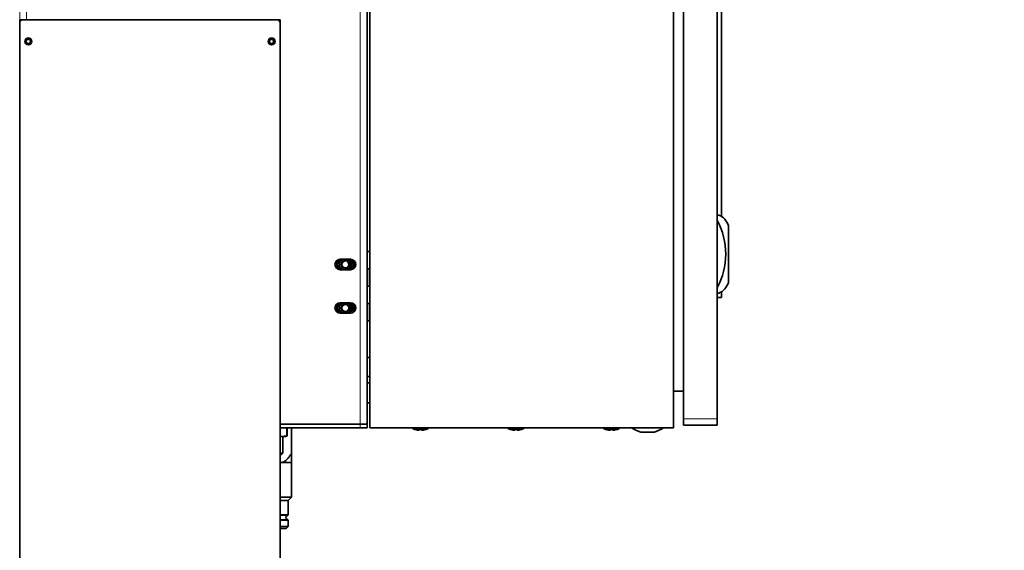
# Model space of a CAD drawing. Header units: millimetres. Extents: x 0 to 7128, y 0 to 5040.
# Tile 108 of 184: x 1422 to 1705, y 4071 to 4224. Entities that reach past the tile are written whole.
import ezdxf

# ---------------------------------------------------------------- set-up
doc = ezdxf.new("R2010")
doc.units = ezdxf.units.MM
doc.header["$LTSCALE"] = 12
for name, color, linetype, lineweight, true_color in [('Filettatura(ISO)', 3, 'Continuous', 9, 0x00ff00), ('Quote(ISO)', 7, 'Continuous', 25, 0x80ff00), ('Spigoli tangenti visibili(ISO)', 7, 'Continuous', 15, 0x00803f)]:
    doc.layers.add(name, color=color, linetype=linetype, lineweight=lineweight, true_color=true_color)
doc.layers.add('Spigoli visibili(ISO)', color=7, linetype='Continuous', lineweight=35)
doc.styles.add('Corrente-BSI', font='arial.ttf')
doc.dimstyles.new('DEFAULT-ISO', dxfattribs={"dimscale": 12, "dimtxt": 3.5, "dimasz": 2.5, "dimexe": 1, "dimexo": 1, "dimgap": 0.762, "dimtad": 1, "dimtoh": 1, "dimrnd": 1e-08, "dimtxsty": 'Corrente-BSI', "dimcen": 0.09, "dimdle": 10, "dimclrd": 7, "dimclre": 7, "dimclrt": 7, "dimazin": 2, "dimtfac": 0.571429, "dimtmove": 0, "dimatfit": 3, "dimfxl": 1, "dimtolj": 1, "dimlwd": 5, "dimlwe": 5, "dimarcsym": 0})

# ---------------------------------------------------------------- blocks, each defined once
blk = doc.blocks.new('*D41')
at = {"layer": 'Defpoints', "color": 0, "linetype": 'Continuous', "transparency": 16777216}
for p in [(2528.22, 4576.75), (1422.05, 4196.28), (2528.22, 3952.75)]:
    blk.add_point(p, dxfattribs=at)
at = {"layer": 'Quote(ISO)', "color": 7, "linetype": 'Continuous', "lineweight": 5, "transparency": 16777216}
for p, q in [((1422.05, 4208.28), (1422.05, 4588.75)), ((2528.22, 3964.75), (2528.22, 4588.75)), ((1452.05, 4576.75), (2498.22, 4576.75))]:
    blk.add_line(p, q, dxfattribs=at)
at = {"layer": 'Quote(ISO)', "color": 7, "linetype": 'Continuous', "transparency": 16777216}
for points in [[(1452.05, 4581.75), (1452.05, 4571.75), (1422.05, 4576.75)], [(2498.22, 4581.75), (2498.22, 4571.75), (2528.22, 4576.75)]]:
    blk.add_solid(points, dxfattribs=at)
at = {"layer": 'Quote(ISO)', "color": 7, "linetype": 'Continuous', "lineweight": 9, "transparency": 16777216, "insert": (1975.13, 4648.52), "char_height": 42, "attachment_point": 5, "style": 'Corrente-BSI'}
blk.add_mtext('\\A1; \\fArial|b0|i0;2500mm\\P\\fArial|b0|i0;Room to be left for Sprayheads extraction', dxfattribs=at)

msp = doc.modelspace()

# ---------------------------------------------------------------- linework, layer by layer
at = {"layer": 'Filettatura(ISO)'}
for centre, radius, start, end in [((1424.547, 4217.783), 0.75, 80, 131.81031), ((1424.547, 4217.783), 0.75, 228.18969, 350), ((1494.547, 4217.783), 0.75, 80, 311.81031), ((1515.797, 4153.533), 1.011, 280, 190), ((1515.797, 4141.033), 1.011, 280, 190)]:
    msp.add_arc(centre, radius, start, end, dxfattribs=at)
for points, knots in [([(1424.047, 4218.342), (1424.037, 4218.333), (1424.027, 4218.324), (1423.951, 4218.248), (1423.893, 4218.164), (1423.816, 4217.978), (1423.797, 4217.877), (1423.797, 4217.689), (1423.816, 4217.588), (1423.892, 4217.403), (1423.95, 4217.319), (1424.026, 4217.243), (1424.036, 4217.233), (1424.047, 4217.224)], [0.34503433, 0.34503433, 0.34503433, 0.34503433, 0.35285323, 0.35285323, 0.40963062, 0.40963062, 0.46640802, 0.46640802, 0.52295132, 0.52295132, 0.57949463, 0.57949463, 0.58777163, 0.58777163, 0.58777163, 0.58777163]), ([(1495.047, 4217.224), (1495.057, 4217.233), (1495.067, 4217.243), (1495.144, 4217.319), (1495.201, 4217.403), (1495.261, 4217.546), (1495.276, 4217.599), (1495.285, 4217.653)], [0.345079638, 0.345079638, 0.345079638, 0.345079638, 0.353356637, 0.353356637, 0.409899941, 0.409899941, 0.440899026, 0.440899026, 0.440899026, 0.440899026])]:
    msp.add_open_spline(points, degree=3, knots=knots, dxfattribs=at)
at = {"layer": 'Spigoli tangenti visibili(ISO)'}
for p, q in [((1520.047, 4107.583), (1520.047, 4405.483)), ((1424.047, 4404.533), (1424.047, 4224.033)), ((1424.047, 4218.649), (1424.047, 4218.14)), ((1424.047, 4218.14), (1424.047, 4217.425)), ((1495.047, 4218.14), (1495.047, 4218.649)), ((1495.047, 4217.425), (1495.047, 4218.14)), ((1424.047, 4217.425), (1424.047, 4216.917)), ((1495.047, 4216.917), (1495.047, 4217.425)), ((1522.297, 4152.283), (1522.297, 4147.283)), ((1522.297, 4137.283), (1522.297, 4142.283)), ((1520.047, 4107.533), (1520.047, 4106.533)), ((1613.122, 4109.033), (1622.797, 4109.033)), ((1497.047, 4081.496), (1499.297, 4081.496)), ((1499.118, 4081.257), (1497.047, 4081.257)), ((1497.047, 4080.059), (1499.118, 4080.059)), ((1499.297, 4079.819), (1497.047, 4079.819))]:
    msp.add_line(p, q, dxfattribs=at)
at = {"layer": 'Spigoli visibili(ISO)'}
for p, q in [((1522.047, 4405.483), (1522.047, 4107.583)), ((1522.797, 4406.533), (1522.797, 4106.533)), ((1610.297, 4106.533), (1610.297, 4406.533)), ((1613.122, 4404.033), (1613.122, 4109.033)), ((1622.797, 4404.033), (1622.797, 4109.033)), ((1624.047, 4345.67), (1624.047, 4167.395)), ((1423.047, 4224.033), (1422.047, 4224.033)), ((1422.047, 4223.033), (1422.047, 4224.033)), ((1423.047, 4224.033), (1496.047, 4224.033)), ((1497.047, 4224.033), (1496.047, 4224.033)), ((1497.047, 4224.033), (1497.047, 4223.033)), ((1422.047, 3887.533), (1422.047, 4223.033)), ((1497.047, 4223.033), (1497.047, 3887.533)), ((1623.297, 4167.783), (1622.797, 4167.783)), ((1626.047, 4148.367), (1626.047, 4164.698)), ((1522.797, 4157.283), (1522.047, 4157.283)), ((1514.297, 4155.033), (1517.297, 4155.033)), ((1517.297, 4152.033), (1514.297, 4152.033)), ((1522.047, 4152.283), (1522.297, 4152.283)), ((1522.797, 4152.283), (1522.047, 4152.283)), ((1522.047, 4147.283), (1522.297, 4147.283)), ((1522.797, 4147.283), (1522.047, 4147.283)), ((1622.797, 4145.283), (1623.297, 4145.283)), ((1622.797, 4144.033), (1624.047, 4144.033)), ((1624.047, 4144.033), (1624.047, 4145.67)), ((1514.297, 4142.533), (1517.297, 4142.533)), ((1522.047, 4142.283), (1522.297, 4142.283)), ((1522.797, 4142.283), (1522.047, 4142.283)), ((1517.297, 4139.533), (1514.297, 4139.533)), ((1522.047, 4137.283), (1522.297, 4137.283)), ((1522.797, 4137.283), (1522.297, 4137.283)), ((1522.047, 4126.783), (1522.797, 4126.783)), ((1522.047, 4121.283), (1522.797, 4121.283)), ((1522.047, 4119.408), (1522.797, 4119.408)), ((1610.297, 4117.033), (1613.122, 4117.033)), ((1522.047, 4113.658), (1522.797, 4113.658)), ((1520.047, 4107.583), (1497.047, 4107.583)), ((1497.047, 4107.533), (1520.047, 4107.533)), ((1498.92, 4107.583), (1498.92, 4107.533)), ((1499.013, 4107.533), (1499.013, 4107.583)), ((1500.297, 4107.583), (1500.297, 4107.533)), ((1520.047, 4107.583), (1522.047, 4107.583)), ((1520.047, 4107.533), (1522.047, 4107.533)), ((1522.047, 4106.533), (1522.047, 4107.533)), ((1613.122, 4107.283), (1613.122, 4109.033)), ((1613.122, 4107.283), (1622.797, 4107.283)), ((1622.797, 4107.283), (1622.797, 4109.033)), ((1497.047, 4106.533), (1520.047, 4106.533)), ((1498.92, 4106.533), (1498.92, 4104.152)), ((1499.013, 4104.152), (1499.013, 4106.533)), ((1500.297, 4106.533), (1500.297, 4099.083)), ((1522.047, 4106.533), (1520.047, 4106.533)), ((1610.297, 4106.533), (1522.797, 4106.533)), ((1535.047, 4106.313), (1535.047, 4106.533)), ((1539.747, 4106.313), (1535.047, 4106.313)), ((1535.697, 4106.044), (1535.697, 4106.052)), ((1536.826, 4105.846), (1536.826, 4105.82)), ((1537.114, 4105.846), (1537.114, 4106.052)), ((1537.679, 4106.052), (1537.679, 4105.846)), ((1537.968, 4105.846), (1537.968, 4105.82)), ((1539.097, 4106.052), (1539.097, 4106.044)), ((1539.747, 4106.313), (1539.747, 4106.533)), ((1562.547, 4106.313), (1562.547, 4106.533)), ((1567.247, 4106.313), (1562.547, 4106.313)), ((1563.197, 4106.044), (1563.197, 4106.052)), ((1564.326, 4105.846), (1564.326, 4105.82)), ((1564.614, 4105.846), (1564.614, 4106.052)), ((1565.179, 4106.052), (1565.179, 4105.846)), ((1565.468, 4105.846), (1565.468, 4105.82)), ((1566.597, 4106.052), (1566.597, 4106.044)), ((1567.247, 4106.313), (1567.247, 4106.533)), ((1590.047, 4106.313), (1590.047, 4106.533)), ((1594.747, 4106.313), (1590.047, 4106.313)), ((1590.697, 4106.044), (1590.697, 4106.052)), ((1591.826, 4105.846), (1591.826, 4105.82)), ((1592.114, 4105.846), (1592.114, 4106.052)), ((1592.679, 4106.052), (1592.679, 4105.846)), ((1592.968, 4105.846), (1592.968, 4105.82)), ((1594.097, 4106.052), (1594.097, 4106.044)), ((1594.747, 4106.313), (1594.747, 4106.533)), ((1604.766, 4105.283), (1600.828, 4105.283)), ((1497.047, 4104.008), (1497.431, 4104.008)), ((1497.431, 4104.008), (1498.547, 4104.008)), ((1497.797, 4104.008), (1497.797, 4099.233)), ((1498.547, 4104.008), (1498.753, 4104.063)), ((1498.92, 4104.152), (1499.013, 4104.152)), ((1497.047, 4099.233), (1497.797, 4099.233)), ((1497.397, 4098.833), (1497.047, 4098.833)), ((1497.397, 4098.833), (1497.797, 4099.233)), ((1497.297, 4096.533), (1497.047, 4096.533)), ((1500.297, 4096.533), (1497.297, 4096.533)), ((1500.297, 4096.533), (1500.297, 4086.533)), ((1497.047, 4086.533), (1500.297, 4086.533)), ((1499.297, 4085.533), (1497.047, 4085.533)), ((1499.297, 4085.533), (1500.297, 4086.533)), ((1499.297, 4085.533), (1499.297, 4081.496)), ((1499.297, 4079.819), (1499.297, 4078.033)), ((1497.047, 4078.033), (1499.297, 4078.033)), ((1498.797, 4077.533), (1497.047, 4077.533)), ((1498.797, 4077.533), (1499.297, 4078.033))]:
    msp.add_line(p, q, dxfattribs=at)
for centre, radius in [((1424.547, 4217.783), 1), ((1494.547, 4217.783), 1), ((1515.797, 4153.533), 1.25), ((1515.797, 4153.533), 1.25), ((1515.797, 4153.533), 1.005), ((1515.797, 4141.033), 1.25), ((1515.797, 4141.033), 1.25), ((1515.797, 4141.033), 1.005)]:
    msp.add_circle(centre, radius, dxfattribs=at)
for centre, radius, start, end in [((1423.047, 4223.033), 1, 90, 180), ((1496.047, 4223.033), 1, 0, 90), ((1424.547, 4217.783), 0.615, 215.57657, 144.42343), ((1494.547, 4217.783), 0.615, 35.57657, 324.42343), ((1621.526, 4163.436), 4.694, 15.60386, 67.83115), ((1605.034, 4156.533), 20.263, 331.23721, 28.76279), ((1514.297, 4153.533), 1.5, 90, 270), ((1515.797, 4153.533), 2.5, 146.44269, 213.55731), ((1515.797, 4153.533), 1.725, 119.59185, 240.40815), ((1515.797, 4153.533), 1.725, 299.59185, 60.40815), ((1517.297, 4153.533), 1.5, 270, 90), ((1515.797, 4153.533), 2.5, 326.44269, 33.55731), ((1621.526, 4149.63), 4.694, 292.16885, 344.39614), ((1514.297, 4141.033), 1.5, 90, 270), ((1515.797, 4141.033), 2.5, 146.44269, 213.55731), ((1515.797, 4141.033), 1.725, 119.59185, 240.40815), ((1515.797, 4141.033), 1.725, 299.59185, 60.40815), ((1517.297, 4141.033), 1.5, 270, 90), ((1515.797, 4141.033), 2.5, 326.44269, 33.55731), ((1520.047, 4108.533), 1, 270, 288.19487), ((1520.047, 4108.533), 2, 330, 331.64065), ((1537.306, 4110.857), 5.075, 243.56088, 251.50826), ((1537.487, 4110.857), 5.075, 288.49174, 296.43912), ((1564.806, 4110.857), 5.075, 243.56088, 251.50826), ((1564.987, 4110.857), 5.075, 288.49174, 296.43912), ((1592.306, 4110.857), 5.075, 243.56088, 251.50826), ((1592.487, 4110.857), 5.075, 288.49174, 296.43912), ((1602.797, 4112.913), 7.88, 234.06062, 255.52754), ((1602.797, 4112.913), 7.88, 284.47246, 305.93938), ((1499.297, 4080.658), 0.625, 106.60155, 253.39845), ((1499.047, 4081.496), 0.25, 286.60155, 0), ((1499.047, 4079.819), 0.25, 0, 73.39845)]:
    msp.add_arc(centre, radius, start, end, dxfattribs=at)
for points, knots in [([(1424.047, 4217.425), (1424.02, 4217.463), (1423.997, 4217.504), (1423.948, 4217.623), (1423.932, 4217.706), (1423.932, 4217.86), (1423.948, 4217.943), (1423.997, 4218.062), (1424.02, 4218.103), (1424.047, 4218.14)], [0.30738997, 0.30738997, 0.30738997, 0.30738997, 0.33396363, 0.33396363, 0.38028993, 0.38028993, 0.42670424, 0.42670424, 0.45319648, 0.45319648, 0.45319648, 0.45319648]), ([(1424.047, 4218.14), (1424.046, 4218.14), (1424.045, 4218.139), (1424.021, 4218.104), (1424.002, 4218.067), (1423.956, 4217.95), (1423.941, 4217.863), (1423.941, 4217.783), (1423.941, 4217.702), (1423.956, 4217.616), (1424.002, 4217.498), (1424.021, 4217.461), (1424.045, 4217.427), (1424.046, 4217.426), (1424.047, 4217.425)], [-0.07320684, -0.07320684, -0.07320684, -0.07320684, -0.07252287, -0.07252287, -0.04834858, -0.04834858, 0, 0, 0, 0.04834858, 0.04834858, 0.07252287, 0.07252287, 0.07320684, 0.07320684, 0.07320684, 0.07320684]), ([(1495.047, 4217.425), (1495.048, 4217.426), (1495.048, 4217.427), (1495.072, 4217.461), (1495.092, 4217.498), (1495.138, 4217.616), (1495.152, 4217.702), (1495.152, 4217.783), (1495.152, 4217.863), (1495.138, 4217.95), (1495.092, 4218.067), (1495.072, 4218.104), (1495.048, 4218.139), (1495.048, 4218.14), (1495.047, 4218.14)], [-0.07320684, -0.07320684, -0.07320684, -0.07320684, -0.07252287, -0.07252287, -0.04834858, -0.04834858, 0, 0, 0, 0.04834858, 0.04834858, 0.07252287, 0.07252287, 0.07320684, 0.07320684, 0.07320684, 0.07320684]), ([(1495.047, 4218.14), (1495.074, 4218.103), (1495.097, 4218.062), (1495.146, 4217.943), (1495.162, 4217.86), (1495.162, 4217.706), (1495.146, 4217.623), (1495.097, 4217.504), (1495.074, 4217.463), (1495.047, 4217.425)], [0.30736656, 0.30736656, 0.30736656, 0.30736656, 0.33385879, 0.33385879, 0.38027311, 0.38027311, 0.4265994, 0.4265994, 0.45317307, 0.45317307, 0.45317307, 0.45317307]), ([(1535.697, 4106.052), (1535.887, 4105.988), (1536.085, 4105.934), (1536.373, 4105.875), (1536.46, 4105.86), (1536.547, 4105.846)], [5.74793803, 5.74793803, 5.74793803, 5.74793803, 5.86104623, 5.86104623, 5.90970164, 5.90970164, 5.90970164, 5.90970164]), ([(1536.826, 4105.82), (1536.744, 4105.836), (1536.662, 4105.856), (1536.452, 4105.923), (1536.324, 4105.977), (1536.202, 4106.041)], [0.13193702, 0.13193702, 0.13193702, 0.13193702, 0.20442829, 0.20442829, 0.31987547, 0.31987547, 0.31987547, 0.31987547]), ([(1536.202, 4106.041), (1536.353, 4105.977), (1536.51, 4105.923), (1536.77, 4105.856), (1536.872, 4105.836), (1536.972, 4105.82)], [5.75706663, 5.75706663, 5.75706663, 5.75706663, 5.8725138, 5.8725138, 5.94500508, 5.94500508, 5.94500508, 5.94500508]), ([(1537.114, 4106.052), (1537.211, 4106.047), (1537.305, 4106.044), (1537.397, 4106.044), (1537.489, 4106.044), (1537.583, 4106.047), (1537.679, 4106.052)], [-0.05502853, -0.05502853, -0.05502853, -0.05502853, 0, 0, 0, 0.05502853, 0.05502853, 0.05502853, 0.05502853]), ([(1537.821, 4105.82), (1537.922, 4105.836), (1538.023, 4105.856), (1538.283, 4105.923), (1538.441, 4105.977), (1538.592, 4106.041)], [0.13193702, 0.13193702, 0.13193702, 0.13193702, 0.20442829, 0.20442829, 0.31987547, 0.31987547, 0.31987547, 0.31987547]), ([(1538.592, 4106.041), (1538.47, 4105.977), (1538.342, 4105.923), (1538.131, 4105.856), (1538.049, 4105.836), (1537.968, 4105.82)], [5.75706663, 5.75706663, 5.75706663, 5.75706663, 5.8725138, 5.8725138, 5.94500508, 5.94500508, 5.94500508, 5.94500508]), ([(1538.247, 4105.846), (1538.334, 4105.86), (1538.421, 4105.875), (1538.708, 4105.934), (1538.907, 4105.988), (1539.097, 4106.052)], [0.16209759, 0.16209759, 0.16209759, 0.16209759, 0.210753, 0.210753, 0.3238612, 0.3238612, 0.3238612, 0.3238612]), ([(1563.197, 4106.052), (1563.387, 4105.988), (1563.585, 4105.934), (1563.873, 4105.875), (1563.96, 4105.86), (1564.047, 4105.846)], [5.74793803, 5.74793803, 5.74793803, 5.74793803, 5.86104623, 5.86104623, 5.90970164, 5.90970164, 5.90970164, 5.90970164]), ([(1564.326, 4105.82), (1564.244, 4105.836), (1564.162, 4105.856), (1563.952, 4105.923), (1563.824, 4105.977), (1563.702, 4106.041)], [0.13193702, 0.13193702, 0.13193702, 0.13193702, 0.20442829, 0.20442829, 0.31987547, 0.31987547, 0.31987547, 0.31987547]), ([(1563.702, 4106.041), (1563.853, 4105.977), (1564.01, 4105.923), (1564.27, 4105.856), (1564.372, 4105.836), (1564.472, 4105.82)], [5.75706663, 5.75706663, 5.75706663, 5.75706663, 5.8725138, 5.8725138, 5.94500508, 5.94500508, 5.94500508, 5.94500508]), ([(1564.614, 4106.052), (1564.711, 4106.047), (1564.805, 4106.044), (1564.897, 4106.044), (1564.989, 4106.044), (1565.083, 4106.047), (1565.179, 4106.052)], [-0.05502853, -0.05502853, -0.05502853, -0.05502853, 0, 0, 0, 0.05502853, 0.05502853, 0.05502853, 0.05502853]), ([(1565.321, 4105.82), (1565.422, 4105.836), (1565.523, 4105.856), (1565.783, 4105.923), (1565.941, 4105.977), (1566.092, 4106.041)], [0.13193702, 0.13193702, 0.13193702, 0.13193702, 0.20442829, 0.20442829, 0.31987547, 0.31987547, 0.31987547, 0.31987547]), ([(1566.092, 4106.041), (1565.97, 4105.977), (1565.842, 4105.923), (1565.631, 4105.856), (1565.549, 4105.836), (1565.468, 4105.82)], [5.75706663, 5.75706663, 5.75706663, 5.75706663, 5.8725138, 5.8725138, 5.94500508, 5.94500508, 5.94500508, 5.94500508]), ([(1565.747, 4105.846), (1565.834, 4105.86), (1565.921, 4105.875), (1566.208, 4105.934), (1566.407, 4105.988), (1566.597, 4106.052)], [0.16209759, 0.16209759, 0.16209759, 0.16209759, 0.210753, 0.210753, 0.3238612, 0.3238612, 0.3238612, 0.3238612]), ([(1590.697, 4106.052), (1590.887, 4105.988), (1591.085, 4105.934), (1591.373, 4105.875), (1591.46, 4105.86), (1591.547, 4105.846)], [5.74793803, 5.74793803, 5.74793803, 5.74793803, 5.86104623, 5.86104623, 5.90970164, 5.90970164, 5.90970164, 5.90970164]), ([(1591.826, 4105.82), (1591.744, 4105.836), (1591.662, 4105.856), (1591.452, 4105.923), (1591.324, 4105.977), (1591.202, 4106.041)], [0.13193702, 0.13193702, 0.13193702, 0.13193702, 0.20442829, 0.20442829, 0.31987547, 0.31987547, 0.31987547, 0.31987547]), ([(1591.202, 4106.041), (1591.353, 4105.977), (1591.51, 4105.923), (1591.77, 4105.856), (1591.872, 4105.836), (1591.972, 4105.82)], [5.75706663, 5.75706663, 5.75706663, 5.75706663, 5.8725138, 5.8725138, 5.94500508, 5.94500508, 5.94500508, 5.94500508]), ([(1592.114, 4106.052), (1592.211, 4106.047), (1592.305, 4106.044), (1592.397, 4106.044), (1592.489, 4106.044), (1592.583, 4106.047), (1592.679, 4106.052)], [-0.05502853, -0.05502853, -0.05502853, -0.05502853, 0, 0, 0, 0.05502853, 0.05502853, 0.05502853, 0.05502853]), ([(1592.821, 4105.82), (1592.922, 4105.836), (1593.023, 4105.856), (1593.283, 4105.923), (1593.441, 4105.977), (1593.592, 4106.041)], [0.13193702, 0.13193702, 0.13193702, 0.13193702, 0.20442829, 0.20442829, 0.31987547, 0.31987547, 0.31987547, 0.31987547]), ([(1593.592, 4106.041), (1593.47, 4105.977), (1593.342, 4105.923), (1593.131, 4105.856), (1593.049, 4105.836), (1592.968, 4105.82)], [5.75706663, 5.75706663, 5.75706663, 5.75706663, 5.8725138, 5.8725138, 5.94500508, 5.94500508, 5.94500508, 5.94500508]), ([(1593.247, 4105.846), (1593.334, 4105.86), (1593.421, 4105.875), (1593.708, 4105.934), (1593.907, 4105.988), (1594.097, 4106.052)], [0.16209759, 0.16209759, 0.16209759, 0.16209759, 0.210753, 0.210753, 0.3238612, 0.3238612, 0.3238612, 0.3238612])]:
    msp.add_open_spline(points, degree=3, knots=knots, dxfattribs=at)
for points, weights in [([(1513.487, 4153.533), (1513.943, 4154.322), (1514.353, 4155.033)], [1, 1.11818326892, 1.0557946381]), ([(1514.353, 4152.033), (1513.943, 4152.744), (1513.487, 4153.533)], [1.0557946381, 1.11818326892, 1]), ([(1517.24, 4155.033), (1517.651, 4154.322), (1518.106, 4153.533)], [1.0557946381, 1.11818326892, 1]), ([(1518.106, 4153.533), (1517.651, 4152.744), (1517.24, 4152.033)], [1, 1.11818326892, 1.0557946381]), ([(1513.487, 4141.033), (1513.943, 4141.822), (1514.353, 4142.533)], [1, 1.11818326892, 1.0557946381]), ([(1514.353, 4139.533), (1513.943, 4140.244), (1513.487, 4141.033)], [1.0557946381, 1.11818326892, 1]), ([(1517.24, 4142.533), (1517.651, 4141.822), (1518.106, 4141.033)], [1.0557946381, 1.11818326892, 1]), ([(1518.106, 4141.033), (1517.651, 4140.244), (1517.24, 4139.533)], [1, 1.11818326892, 1.0557946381]), ([(1497.431, 4104.008), (1497.24, 4104.008), (1497.047, 4104.018)], [1, 1.00831438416, 1.01218788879]), ([(1498.92, 4104.152), (1498.131, 4104.008), (1497.431, 4104.008)], [1, 1.03113301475, 1]), ([(1498.753, 4104.063), (1498.879, 4104.097), (1499.013, 4104.152)], [1.01460234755, 1.0116924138, 1]), ([(1500.297, 4099.083), (1498.689, 4096.533), (1497.297, 4096.533)], [1.10124099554, 1.08923013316, 1]), ([(1500.297, 4096.533), (1500.297, 4096.533), (1500.297, 4099.083)], [1, 1.08923013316, 1.10124099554]), ([(1497.297, 4096.533), (1497.172, 4096.533), (1497.047, 4096.552)], [1, 1.00740492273, 1.01427805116])]:
    msp.add_rational_spline(points, weights, degree=2, dxfattribs=at)
for points in [[(1536.547, 4105.846), (1536.641, 4105.834), (1536.734, 4105.826), (1536.826, 4105.82)], [(1536.972, 4105.82), (1537.019, 4105.826), (1537.067, 4105.834), (1537.114, 4105.846)], [(1537.679, 4105.846), (1537.727, 4105.834), (1537.775, 4105.826), (1537.821, 4105.82)], [(1537.968, 4105.82), (1538.06, 4105.826), (1538.153, 4105.834), (1538.247, 4105.846)], [(1564.047, 4105.846), (1564.141, 4105.834), (1564.234, 4105.826), (1564.326, 4105.82)], [(1564.472, 4105.82), (1564.519, 4105.826), (1564.567, 4105.834), (1564.614, 4105.846)], [(1565.179, 4105.846), (1565.227, 4105.834), (1565.275, 4105.826), (1565.321, 4105.82)], [(1565.468, 4105.82), (1565.56, 4105.826), (1565.653, 4105.834), (1565.747, 4105.846)], [(1591.547, 4105.846), (1591.641, 4105.834), (1591.734, 4105.826), (1591.826, 4105.82)], [(1591.972, 4105.82), (1592.019, 4105.826), (1592.067, 4105.834), (1592.114, 4105.846)], [(1592.679, 4105.846), (1592.727, 4105.834), (1592.775, 4105.826), (1592.821, 4105.82)], [(1592.968, 4105.82), (1593.06, 4105.826), (1593.153, 4105.834), (1593.247, 4105.846)]]:
    msp.add_open_spline(points, degree=3, dxfattribs=at)

# ---------------------------------------------------------------- dimensions: what is measured, and where the dimension line sits
at = {"layer": 'Quote(ISO)', "color": 7, "linetype": 'Continuous', "lineweight": 9}
dim = msp.add_linear_dim(base=(2528.216, 4576.753), p1=(1422.047, 4196.283), p2=(2528.216, 3952.753), angle=180, text=' \\fArial|b0|i0;2500mm\\P\\fArial|b0|i0;Room to be left for Sprayheads extraction', dimstyle='DEFAULT-ISO', override={"dimgap": 0.762, "dimtoh": 0, "dimdec": 0, "dimlfac": 2, "dimtol": 0, "dimlim": 0, "dimtp": 0, "dimtm": 0, "dimtdec": 0, "dimtofl": 0, "dimatfit": 1}, dxfattribs=at)
dim.commit()
dim.dimension.update_dxf_attribs({"geometry": '*D41', "text_midpoint": (1975.131, 4576.753), "dimtype": 160})

doc.saveas('drawing.dxf')
